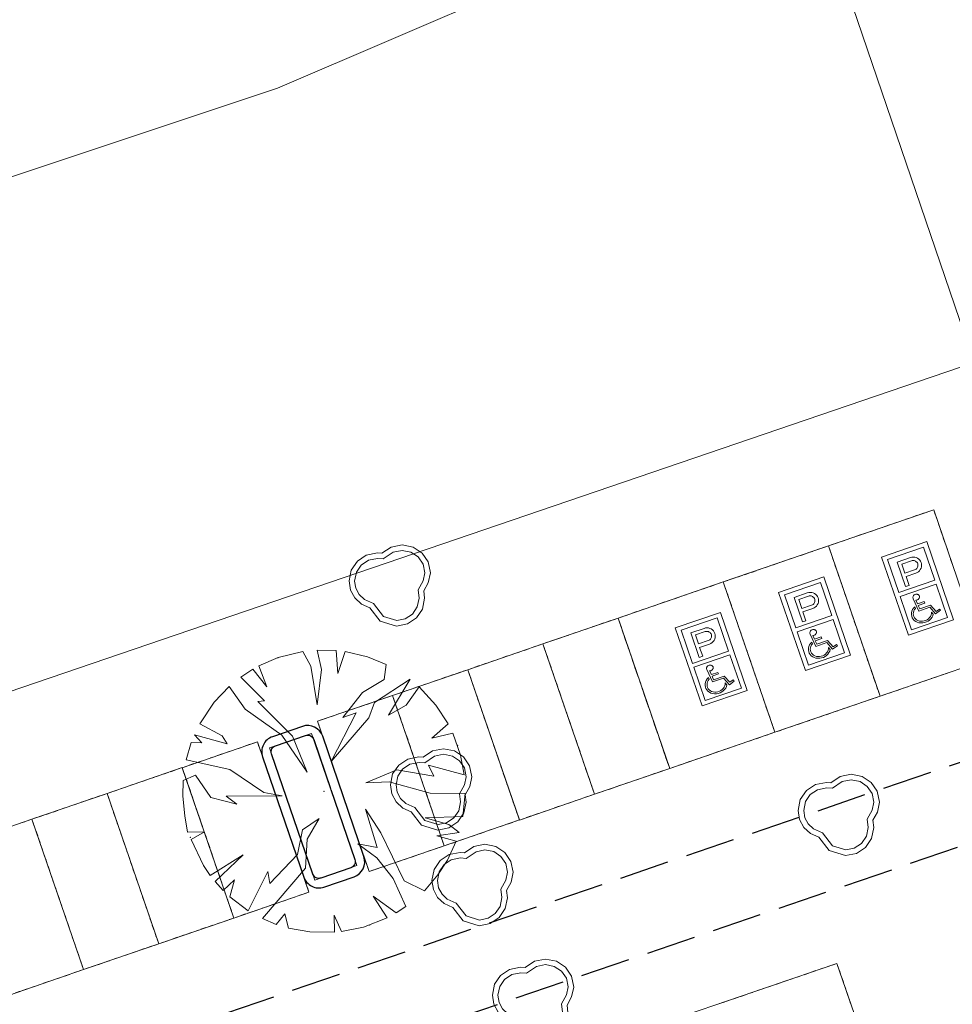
# Model space of a CAD drawing. Header units: metres. Extents: x 231584 to 239351, y 577231 to 577839.
# Tile 48 of 70: x 232095 to 232124, y 577577 to 577608. Entities that reach past the tile are written whole.
import ezdxf

# ---------------------------------------------------------------- set-up
doc = ezdxf.new("R2010")
doc.units = ezdxf.units.M
doc.header["$MEASUREMENT"] = 0
doc.linetypes.add('DGN Style 3', pattern=[21.796808, 15.569149, -6.227659])
for name, color, linetype, lineweight in [('N-WE-VH-KANTVERHARDING_FIETSPAD-G', 1, 'Continuous', 30), ('PDF_21 Buitenwanden', 8, 'Continuous', 0), ('PDF_23 Vloeren', 8, 'Continuous', 0), ('PDF_90 Terrein perceel', 8, 'Continuous', 0), ('s_BOOM', 7, 'Continuous', 0), ('T10', 7, 'Continuous', 0)]:
    doc.layers.add(name, color=color, linetype=linetype, lineweight=lineweight)

# ---------------------------------------------------------------- blocks, each defined once
blk = doc.blocks.new('BOOM')
at = {"lineweight": -2, "flags": 128}
blk.add_lwpolyline([(12.77, 3.98), (12.07, 7.4), (10.16, 10.19), (7.33, 12.08), (3.88, 12.77), (0.42, 12.07), (-2.48, 10.1), (-3.89, 10.21), (-7.35, 9.53), (-10.17, 7.64), (-12.08, 4.85), (-12.77, 1.43), (-12.3, -1.44), (-10.96, -3.92), (-8.89, -5.84), (-6.23, -7.04), (-2.99, -11.2), (2.09, -12.77), (5.54, -12.08), (8.37, -10.19), (10.27, -7.4), (10.97, -3.99), (10.67, -1.68), (12.1, 0.87), (12.77, 3.98)], dxfattribs=at)
blk.add_lwpolyline([(11.02, 3.99), (10.46, 6.72), (8.93, 8.95), (6.67, 10.47), (3.88, 11.02), (1.1, 10.46), (-2.02, 8.34), (-3.79, 8.48), (-6.68, 7.91), (-8.94, 6.39), (-10.47, 4.17), (-11.03, 1.4), (-10.65, -0.87), (-9.58, -2.85), (-7.93, -4.4), (-5.14, -5.66), (-1.97, -9.72), (2.18, -11), (4.87, -10.46), (7.14, -8.95), (8.66, -6.72), (9.24, -3.93), (8.89, -1.34), (10.48, 1.48)], close=True, dxfattribs=at)

msp = doc.modelspace()

# ---------------------------------------------------------------- linework, layer by layer
at = {"layer": 'N-WE-VH-KANTVERHARDING_FIETSPAD-G', "linetype": 'DGN Style 3', "ltscale": 0.1, "flags": 128}
for points in [[(232158.64, 577596.707), (232150.244, 577593.839), (232095.062, 577574.991)], [(232159.478, 577594.351), (232151.052, 577591.473), (232095.87, 577572.625)]]:
    msp.add_lwpolyline(points, dxfattribs=at)
at = {"layer": 'PDF_21 Buitenwanden', "lineweight": 30, "flags": 128}
msp.add_lwpolyline([(232102.918, 577585.854, 0.414375), (232102.608, 577585.221), (232103.903, 577581.446, 0.414375), (232104.536, 577581.136), (232105.48, 577581.459, 0.414), (232105.79, 577582.093), (232104.495, 577585.868, 0.414), (232103.861, 577586.178)], format="xyb", close=True, dxfattribs=at)
msp.add_lwpolyline([(232104.752, 577584.198), (232105.507, 577581.996, -0.414375), (232105.383, 577581.742), (232104.439, 577581.419, -0.414375), (232104.186, 577581.543), (232102.891, 577585.318, -0.414375), (232103.015, 577585.571), (232103.959, 577585.895, -0.414375), (232104.212, 577585.771), (232104.741, 577584.228)], format="xyb", dxfattribs=at)
at = {"layer": 'PDF_23 Vloeren', "lineweight": 13, "flags": 128}
msp.add_lwpolyline([(232104.251, 577581.354), (232105.572, 577581.807), (232104.147, 577585.96), (232102.826, 577585.506)], close=True, dxfattribs=at)
at = {"layer": 'PDF_90 Terrein perceel', "lineweight": 13}
for p, q in [((232123.027, 577592.753), (232123.175, 577592.804)), ((232123.248, 577592.829), (232123.395, 577592.88)), ((232122.144, 577592.45), (232122.291, 577592.501)), ((232122.364, 577592.526), (232122.512, 577592.577)), ((232122.585, 577592.602), (232122.733, 577592.652)), ((232122.807, 577592.678), (232122.954, 577592.728)), ((232123.755, 577592.756), (232123.805, 577592.609)), ((232123.831, 577592.535), (232123.881, 577592.388)), ((232121.26, 577592.147), (232121.407, 577592.197)), ((232121.481, 577592.222), (232121.628, 577592.273)), ((232121.702, 577592.298), (232121.849, 577592.349)), ((232121.923, 577592.374), (232122.07, 577592.425)), ((232123.907, 577592.314), (232123.957, 577592.167)), ((232120.597, 577591.919), (232120.744, 577591.97)), ((232120.818, 577591.995), (232120.965, 577592.045)), ((232121.039, 577592.071), (232121.186, 577592.121)), ((232123.982, 577592.093), (232124.033, 577591.946)), ((232124.058, 577591.872), (232124.109, 577591.725)), ((232119.503, 577591.545), (232119.651, 577591.595)), ((232119.724, 577591.62), (232119.872, 577591.671)), ((232119.945, 577591.696), (232120.092, 577591.747)), ((232120.479, 577591.544), (232120.428, 577591.691)), ((232124.134, 577591.652), (232124.184, 577591.504)), ((232118.62, 577591.241), (232118.767, 577591.291)), ((232118.84, 577591.317), (232118.988, 577591.368)), ((232119.061, 577591.393), (232119.209, 577591.443)), ((232119.282, 577591.469), (232119.429, 577591.519)), ((232120.555, 577591.322), (232120.504, 577591.47)), ((232120.631, 577591.102), (232120.58, 577591.249)), ((232124.21, 577591.43), (232124.261, 577591.283)), ((232117.736, 577590.938), (232117.883, 577590.988)), ((232117.957, 577591.013), (232118.104, 577591.064)), ((232118.178, 577591.089), (232118.325, 577591.14)), ((232118.399, 577591.165), (232118.546, 577591.215)), ((232120.706, 577590.881), (232120.656, 577591.028)), ((232117.294, 577590.786), (232117.441, 577590.837)), ((232117.515, 577590.862), (232117.662, 577590.912)), ((232120.782, 577590.66), (232120.732, 577590.807)), ((232115.979, 577590.336), (232116.126, 577590.386)), ((232116.2, 577590.411), (232116.348, 577590.462)), ((232116.421, 577590.487), (232116.568, 577590.538)), ((232116.642, 577590.563), (232116.789, 577590.613)), ((232117.176, 577590.411), (232117.125, 577590.558)), ((232117.252, 577590.189), (232117.201, 577590.337)), ((232120.858, 577590.439), (232120.808, 577590.586)), ((232120.934, 577590.218), (232120.884, 577590.365)), ((232114.875, 577589.956), (232115.022, 577590.007)), ((232115.095, 577590.032), (232115.243, 577590.082)), ((232115.317, 577590.108), (232115.464, 577590.159)), ((232115.537, 577590.184), (232115.685, 577590.235)), ((232115.758, 577590.26), (232115.905, 577590.31)), ((232117.327, 577589.968), (232117.277, 577590.116)), ((232121.01, 577589.997), (232120.96, 577590.144)), ((232113.991, 577589.653), (232114.138, 577589.703)), ((232114.212, 577589.729), (232114.359, 577589.779)), ((232114.433, 577589.805), (232114.58, 577589.855)), ((232114.654, 577589.88), (232114.801, 577589.931)), ((232117.403, 577589.748), (232117.353, 577589.895)), ((232121.086, 577589.776), (232121.035, 577589.924)), ((232121.162, 577589.555), (232121.111, 577589.702)), ((232113.178, 577589.374), (232113.325, 577589.425)), ((232113.399, 577589.45), (232113.546, 577589.5)), ((232113.873, 577589.278), (232113.822, 577589.425)), ((232117.479, 577589.527), (232117.428, 577589.674)), ((232117.555, 577589.306), (232117.504, 577589.453)), ((232121.237, 577589.334), (232121.187, 577589.481)), ((232112.295, 577589.07), (232112.442, 577589.121)), ((232112.515, 577589.146), (232112.662, 577589.197)), ((232112.736, 577589.222), (232112.883, 577589.273)), ((232112.957, 577589.298), (232113.105, 577589.349)), ((232113.846, 577589.356), (232113.896, 577589.209)), ((232113.949, 577589.056), (232113.898, 577589.203)), ((232113.922, 577589.135), (232113.972, 577588.988)), ((232117.631, 577589.085), (232117.581, 577589.232)), ((232121.313, 577589.113), (232121.263, 577589.261)), ((232111.632, 577588.843), (232111.779, 577588.894)), ((232111.852, 577588.919), (232112, 577588.969)), ((232112.074, 577588.995), (232112.221, 577589.045)), ((232114.024, 577588.835), (232113.974, 577588.983)), ((232113.997, 577588.914), (232114.048, 577588.767)), ((232117.707, 577588.864), (232117.656, 577589.011)), ((232117.783, 577588.643), (232117.732, 577588.79)), ((232121.389, 577588.892), (232121.338, 577589.04)), ((232121.465, 577588.672), (232121.414, 577588.819)), ((232110.377, 577588.413), (232110.524, 577588.464)), ((232110.598, 577588.489), (232110.745, 577588.54)), ((232110.819, 577588.565), (232110.966, 577588.615)), ((232111.04, 577588.641), (232111.187, 577588.691)), ((232111.513, 577588.468), (232111.463, 577588.615)), ((232114.1, 577588.615), (232114.05, 577588.762)), ((232114.073, 577588.693), (232114.124, 577588.546)), ((232114.176, 577588.394), (232114.125, 577588.541)), ((232114.149, 577588.472), (232114.199, 577588.325)), ((232117.858, 577588.422), (232117.808, 577588.57)), ((232121.541, 577588.45), (232121.49, 577588.598)), ((232109.493, 577588.109), (232109.64, 577588.16)), ((232109.714, 577588.185), (232109.862, 577588.236)), ((232109.935, 577588.261), (232110.082, 577588.312)), ((232110.156, 577588.337), (232110.303, 577588.388)), ((232111.589, 577588.247), (232111.539, 577588.394)), ((232111.665, 577588.026), (232111.615, 577588.173)), ((232114.252, 577588.173), (232114.201, 577588.32)), ((232114.225, 577588.251), (232114.275, 577588.104)), ((232117.934, 577588.201), (232117.884, 577588.348)), ((232121.616, 577588.229), (232121.566, 577588.377)), ((232121.692, 577588.009), (232121.642, 577588.156)), ((232108.68, 577587.831), (232108.827, 577587.882)), ((232109.272, 577588.034), (232109.419, 577588.084)), ((232111.741, 577587.805), (232111.69, 577587.952)), ((232114.328, 577587.952), (232114.278, 577588.099)), ((232114.301, 577588.031), (232114.351, 577587.883)), ((232114.404, 577587.731), (232114.353, 577587.878)), ((232118.01, 577587.98), (232117.96, 577588.127)), ((232118.086, 577587.759), (232118.035, 577587.907)), ((232121.768, 577587.788), (232121.717, 577587.935)), ((232124.194, 577587.879), (232124.046, 577587.829)), ((232107.796, 577587.528), (232107.944, 577587.578)), ((232108.017, 577587.604), (232108.164, 577587.654)), ((232108.239, 577587.68), (232108.386, 577587.73)), ((232108.459, 577587.755), (232108.607, 577587.806)), ((232109.154, 577587.658), (232109.104, 577587.805)), ((232109.23, 577587.437), (232109.179, 577587.585)), ((232111.817, 577587.584), (232111.766, 577587.731)), ((232114.377, 577587.81), (232114.427, 577587.662)), ((232114.48, 577587.51), (232114.429, 577587.657)), ((232114.453, 577587.589), (232114.503, 577587.442)), ((232118.162, 577587.539), (232118.111, 577587.686)), ((232121.844, 577587.567), (232121.793, 577587.714)), ((232123.31, 577587.576), (232123.163, 577587.525)), ((232123.531, 577587.652), (232123.384, 577587.601)), ((232123.752, 577587.728), (232123.605, 577587.677)), ((232123.973, 577587.804), (232123.826, 577587.753)), ((232106.913, 577587.224), (232107.06, 577587.275)), ((232107.134, 577587.3), (232107.281, 577587.351)), ((232107.355, 577587.376), (232107.502, 577587.426)), ((232107.576, 577587.452), (232107.723, 577587.503)), ((232109.306, 577587.216), (232109.255, 577587.363)), ((232111.892, 577587.363), (232111.842, 577587.51)), ((232111.969, 577587.142), (232111.918, 577587.289)), ((232114.555, 577587.289), (232114.505, 577587.436)), ((232114.528, 577587.368), (232114.579, 577587.221)), ((232118.238, 577587.317), (232118.187, 577587.464)), ((232118.313, 577587.096), (232118.263, 577587.244)), ((232121.92, 577587.346), (232121.87, 577587.493)), ((232122.427, 577587.273), (232122.279, 577587.222)), ((232122.647, 577587.349), (232122.5, 577587.298)), ((232122.868, 577587.424), (232122.721, 577587.374)), ((232123.089, 577587.5), (232122.942, 577587.45)), ((232105.879, 577586.87), (232106.026, 577586.921)), ((232106.1, 577586.946), (232106.247, 577586.997)), ((232106.321, 577587.022), (232106.468, 577587.072)), ((232106.795, 577586.849), (232106.744, 577586.996)), ((232109.382, 577586.995), (232109.331, 577587.143)), ((232109.457, 577586.774), (232109.407, 577586.922)), ((232112.045, 577586.921), (232111.994, 577587.068)), ((232114.631, 577587.068), (232114.581, 577587.215)), ((232114.604, 577587.147), (232114.655, 577586.999)), ((232114.707, 577586.847), (232114.656, 577586.994)), ((232114.68, 577586.926), (232114.73, 577586.779)), ((232118.389, 577586.876), (232118.339, 577587.023)), ((232121.554, 577586.974), (232121.406, 577586.923)), ((232121.774, 577587.05), (232121.627, 577586.999)), ((232104.996, 577586.567), (232105.143, 577586.617)), ((232105.216, 577586.643), (232105.363, 577586.693)), ((232105.437, 577586.719), (232105.584, 577586.769)), ((232105.658, 577586.794), (232105.805, 577586.845)), ((232106.87, 577586.628), (232106.82, 577586.775)), ((232109.533, 577586.554), (232109.483, 577586.701)), ((232112.12, 577586.7), (232112.07, 577586.847)), ((232112.196, 577586.479), (232112.146, 577586.627)), ((232114.783, 577586.626), (232114.732, 577586.773)), ((232114.756, 577586.705), (232114.806, 577586.558)), ((232118.465, 577586.655), (232118.414, 577586.802)), ((232120.67, 577586.671), (232120.522, 577586.62)), ((232120.891, 577586.746), (232120.743, 577586.696)), ((232121.112, 577586.822), (232120.965, 577586.772)), ((232121.333, 577586.898), (232121.185, 577586.848)), ((232104.553, 577586.415), (232104.701, 577586.465)), ((232104.774, 577586.491), (232104.921, 577586.541)), ((232106.946, 577586.407), (232106.896, 577586.554)), ((232107.022, 577586.186), (232106.972, 577586.333)), ((232109.609, 577586.332), (232109.559, 577586.48)), ((232112.272, 577586.258), (232112.222, 577586.405)), ((232114.858, 577586.405), (232114.808, 577586.553)), ((232114.831, 577586.484), (232114.882, 577586.337)), ((232114.934, 577586.184), (232114.884, 577586.331)), ((232118.541, 577586.433), (232118.49, 577586.581)), ((232118.617, 577586.213), (232118.566, 577586.36)), ((232119.786, 577586.367), (232119.639, 577586.316)), ((232120.007, 577586.443), (232119.86, 577586.392)), ((232120.228, 577586.519), (232120.081, 577586.468)), ((232120.449, 577586.595), (232120.302, 577586.544)), ((232104.435, 577586.039), (232104.385, 577586.187)), ((232107.098, 577585.965), (232107.047, 577586.112)), ((232109.685, 577586.112), (232109.635, 577586.259)), ((232109.761, 577585.891), (232109.71, 577586.038)), ((232112.348, 577586.037), (232112.297, 577586.184)), ((232114.907, 577586.263), (232114.958, 577586.116)), ((232115.01, 577585.963), (232114.96, 577586.11)), ((232114.983, 577586.042), (232115.034, 577585.895)), ((232119.124, 577586.14), (232118.976, 577586.089)), ((232119.344, 577586.215), (232119.197, 577586.165)), ((232119.565, 577586.291), (232119.418, 577586.241)), ((232104.511, 577585.819), (232104.461, 577585.966)), ((232104.587, 577585.598), (232104.536, 577585.745)), ((232107.174, 577585.744), (232107.123, 577585.891)), ((232109.837, 577585.67), (232109.786, 577585.817)), ((232112.424, 577585.816), (232112.373, 577585.964)), ((232112.499, 577585.596), (232112.449, 577585.743)), ((232115.086, 577585.742), (232115.035, 577585.89)), ((232115.059, 577585.821), (232115.109, 577585.674)), ((232117.809, 577585.689), (232117.662, 577585.639)), ((232118.03, 577585.765), (232117.882, 577585.714)), ((232118.25, 577585.841), (232118.103, 577585.79)), ((232118.471, 577585.916), (232118.324, 577585.866)), ((232101.411, 577585.337), (232101.558, 577585.388)), ((232101.632, 577585.413), (232101.78, 577585.464)), ((232101.853, 577585.489), (232102, 577585.54)), ((232102.074, 577585.565), (232102.221, 577585.615)), ((232102.521, 577585.471), (232102.571, 577585.324)), ((232104.663, 577585.377), (232104.612, 577585.524)), ((232107.25, 577585.524), (232107.199, 577585.671)), ((232107.326, 577585.302), (232107.275, 577585.449)), ((232109.912, 577585.449), (232109.862, 577585.596)), ((232109.988, 577585.228), (232109.938, 577585.375)), ((232112.575, 577585.375), (232112.525, 577585.522)), ((232115.162, 577585.522), (232115.111, 577585.669)), ((232115.135, 577585.6), (232115.185, 577585.453)), ((232115.238, 577585.3), (232115.187, 577585.447)), ((232115.211, 577585.379), (232115.262, 577585.232)), ((232116.925, 577585.385), (232116.778, 577585.335)), ((232117.146, 577585.462), (232116.999, 577585.411)), ((232117.367, 577585.537), (232117.219, 577585.487)), ((232117.587, 577585.613), (232117.44, 577585.563)), ((232100.527, 577585.034), (232100.675, 577585.084)), ((232100.749, 577585.11), (232100.896, 577585.161)), ((232100.969, 577585.186), (232101.117, 577585.236)), ((232101.19, 577585.262), (232101.337, 577585.312)), ((232102.596, 577585.25), (232102.647, 577585.103)), ((232104.739, 577585.156), (232104.688, 577585.303)), ((232104.814, 577584.935), (232104.764, 577585.082)), ((232107.402, 577585.081), (232107.351, 577585.229)), ((232110.064, 577585.007), (232110.014, 577585.154)), ((232112.651, 577585.153), (232112.6, 577585.301)), ((232112.727, 577584.933), (232112.676, 577585.08)), ((232115.314, 577585.08), (232115.263, 577585.227)), ((232115.287, 577585.158), (232115.337, 577585.011)), ((232116.041, 577585.082), (232115.894, 577585.032)), ((232116.262, 577585.158), (232116.115, 577585.108)), ((232116.483, 577585.234), (232116.336, 577585.183)), ((232116.704, 577585.31), (232116.557, 577585.259)), ((232099.715, 577584.755), (232099.862, 577584.806)), ((232100.307, 577584.958), (232100.454, 577585.009)), ((232102.672, 577585.029), (232102.723, 577584.882)), ((232102.748, 577584.808), (232102.799, 577584.661)), ((232104.891, 577584.714), (232104.84, 577584.861)), ((232107.477, 577584.861), (232107.427, 577585.008)), ((232107.553, 577584.64), (232107.503, 577584.787)), ((232110.14, 577584.786), (232110.089, 577584.933)), ((232112.802, 577584.712), (232112.752, 577584.859)), ((232115.168, 577584.783), (232115.021, 577584.732)), ((232115.82, 577585.007), (232115.673, 577584.956)), ((232098.831, 577584.452), (232098.978, 577584.503)), ((232099.052, 577584.528), (232099.199, 577584.579)), ((232099.273, 577584.604), (232099.42, 577584.654)), ((232099.494, 577584.68), (232099.641, 577584.73)), ((232100.188, 577584.583), (232100.138, 577584.73)), ((232100.264, 577584.362), (232100.214, 577584.509)), ((232102.824, 577584.587), (232102.874, 577584.44)), ((232104.966, 577584.493), (232104.916, 577584.64)), ((232107.629, 577584.418), (232107.579, 577584.566)), ((232110.216, 577584.565), (232110.165, 577584.713)), ((232110.292, 577584.344), (232110.241, 577584.491)), ((232112.878, 577584.491), (232112.828, 577584.638)), ((232114.284, 577584.48), (232114.137, 577584.429)), ((232114.506, 577584.556), (232114.359, 577584.505)), ((232114.727, 577584.631), (232114.579, 577584.581)), ((232114.947, 577584.707), (232114.8, 577584.657)), ((232097.947, 577584.149), (232098.094, 577584.199)), ((232098.168, 577584.224), (232098.315, 577584.275)), ((232098.389, 577584.301), (232098.536, 577584.351)), ((232098.61, 577584.377), (232098.757, 577584.427)), ((232100.34, 577584.141), (232100.29, 577584.288)), ((232102.9, 577584.367), (232102.95, 577584.219)), ((232102.976, 577584.145), (232103.027, 577583.998)), ((232105.042, 577584.272), (232104.992, 577584.419)), ((232105.118, 577584.051), (232105.067, 577584.198)), ((232107.705, 577584.198), (232107.654, 577584.345)), ((232110.367, 577584.123), (232110.317, 577584.27)), ((232112.955, 577584.27), (232112.904, 577584.417)), ((232113.401, 577584.176), (232113.254, 577584.125)), ((232113.622, 577584.252), (232113.475, 577584.201)), ((232113.843, 577584.328), (232113.696, 577584.277)), ((232114.064, 577584.403), (232113.917, 577584.353)), ((232096.914, 577583.795), (232097.061, 577583.845)), ((232097.134, 577583.87), (232097.282, 577583.921)), ((232097.355, 577583.946), (232097.503, 577583.997)), ((232097.829, 577583.773), (232097.779, 577583.92)), ((232100.416, 577583.92), (232100.365, 577584.067)), ((232100.492, 577583.699), (232100.441, 577583.846)), ((232103.052, 577583.925), (232103.102, 577583.777)), ((232105.194, 577583.83), (232105.143, 577583.978)), ((232107.781, 577583.977), (232107.73, 577584.124)), ((232107.856, 577583.756), (232107.806, 577583.903)), ((232110.443, 577583.902), (232110.393, 577584.05)), ((232110.519, 577583.681), (232110.468, 577583.829)), ((232112.367, 577583.822), (232112.22, 577583.771)), ((232112.588, 577583.898), (232112.441, 577583.847)), ((232112.809, 577583.973), (232112.662, 577583.923)), ((232096.03, 577583.491), (232096.177, 577583.542)), ((232096.251, 577583.567), (232096.398, 577583.618)), ((232096.471, 577583.643), (232096.619, 577583.693)), ((232096.692, 577583.719), (232096.84, 577583.769)), ((232097.905, 577583.552), (232097.854, 577583.7)), ((232100.567, 577583.478), (232100.517, 577583.625)), ((232103.128, 577583.704), (232103.178, 577583.557)), ((232105.27, 577583.609), (232105.219, 577583.756)), ((232105.345, 577583.388), (232105.295, 577583.535)), ((232107.932, 577583.535), (232107.882, 577583.682)), ((232110.595, 577583.46), (232110.545, 577583.608)), ((232111.484, 577583.518), (232111.336, 577583.468)), ((232111.704, 577583.594), (232111.557, 577583.543)), ((232111.925, 577583.67), (232111.778, 577583.62)), ((232112.146, 577583.746), (232111.999, 577583.696)), ((232095.588, 577583.339), (232095.735, 577583.39)), ((232095.808, 577583.415), (232095.956, 577583.466)), ((232097.981, 577583.332), (232097.93, 577583.479)), ((232098.057, 577583.11), (232098.006, 577583.257)), ((232100.644, 577583.257), (232100.593, 577583.405)), ((232103.203, 577583.483), (232103.254, 577583.336)), ((232103.279, 577583.262), (232103.33, 577583.114)), ((232105.421, 577583.167), (232105.371, 577583.315)), ((232108.008, 577583.314), (232107.957, 577583.461)), ((232108.084, 577583.093), (232108.033, 577583.24)), ((232111.041, 577583.367), (232110.894, 577583.316)), ((232111.263, 577583.442), (232111.116, 577583.392)), ((232094.996, 577583.137), (232095.143, 577583.187)), ((232095.47, 577582.964), (232095.419, 577583.111)), ((232098.132, 577582.889), (232098.082, 577583.037)), ((232100.72, 577583.036), (232100.669, 577583.183)), ((232100.795, 577582.815), (232100.745, 577582.962)), ((232103.355, 577583.041), (232103.405, 577582.894)), ((232105.497, 577582.947), (232105.446, 577583.094)), ((232108.16, 577582.872), (232108.109, 577583.019)), ((232109.787, 577582.937), (232109.64, 577582.886)), ((232110.008, 577583.013), (232109.861, 577582.962)), ((232110.229, 577583.088), (232110.081, 577583.038)), ((232110.45, 577583.164), (232110.302, 577583.114)), ((232095.546, 577582.743), (232095.495, 577582.89)), ((232095.621, 577582.522), (232095.571, 577582.669)), ((232098.208, 577582.669), (232098.158, 577582.816)), ((232098.284, 577582.448), (232098.234, 577582.595)), ((232100.871, 577582.594), (232100.821, 577582.742)), ((232103.431, 577582.82), (232103.481, 577582.673)), ((232103.506, 577582.599), (232103.557, 577582.452)), ((232105.573, 577582.725), (232105.522, 577582.872)), ((232105.649, 577582.504), (232105.598, 577582.652)), ((232108.236, 577582.651), (232108.185, 577582.798)), ((232108.903, 577582.633), (232108.756, 577582.583)), ((232109.124, 577582.709), (232108.977, 577582.658)), ((232109.345, 577582.785), (232109.198, 577582.734)), ((232109.566, 577582.861), (232109.419, 577582.81)), ((232095.697, 577582.301), (232095.647, 577582.448)), ((232098.36, 577582.227), (232098.31, 577582.374)), ((232100.947, 577582.373), (232100.896, 577582.521)), ((232101.023, 577582.152), (232100.972, 577582.299)), ((232103.582, 577582.378), (232103.633, 577582.231)), ((232105.724, 577582.284), (232105.674, 577582.431)), ((232107.869, 577582.279), (232107.722, 577582.228)), ((232108.09, 577582.355), (232107.943, 577582.304)), ((232108.682, 577582.557), (232108.535, 577582.507)), ((232095.773, 577582.08), (232095.722, 577582.227)), ((232095.849, 577581.859), (232095.798, 577582.006)), ((232098.436, 577582.006), (232098.385, 577582.153)), ((232101.099, 577581.931), (232101.048, 577582.079)), ((232103.658, 577582.157), (232103.709, 577582.01)), ((232105.8, 577582.063), (232105.75, 577582.21)), ((232105.877, 577581.842), (232105.826, 577581.989)), ((232106.986, 577581.976), (232106.838, 577581.925)), ((232107.206, 577582.051), (232107.059, 577582.001)), ((232107.428, 577582.127), (232107.28, 577582.077)), ((232107.649, 577582.203), (232107.501, 577582.153)), ((232095.925, 577581.639), (232095.874, 577581.786)), ((232098.512, 577581.785), (232098.461, 577581.932)), ((232098.588, 577581.564), (232098.537, 577581.711)), ((232101.174, 577581.71), (232101.124, 577581.858)), ((232103.734, 577581.936), (232103.784, 577581.789)), ((232103.81, 577581.715), (232103.86, 577581.568)), ((232106.323, 577581.748), (232106.175, 577581.697)), ((232106.544, 577581.824), (232106.397, 577581.773)), ((232106.765, 577581.899), (232106.618, 577581.849)), ((232096.001, 577581.417), (232095.95, 577581.564)), ((232098.663, 577581.343), (232098.613, 577581.49)), ((232101.25, 577581.49), (232101.2, 577581.637)), ((232101.326, 577581.268), (232101.275, 577581.416)), ((232103.885, 577581.494), (232103.936, 577581.347)), ((232096.077, 577581.196), (232096.026, 577581.344)), ((232096.152, 577580.976), (232096.102, 577581.123)), ((232098.739, 577581.122), (232098.689, 577581.269)), ((232098.815, 577580.901), (232098.764, 577581.048)), ((232101.402, 577581.047), (232101.351, 577581.195)), ((232103.962, 577581.273), (232104.012, 577581.126)), ((232096.228, 577580.755), (232096.178, 577580.902)), ((232098.891, 577580.68), (232098.84, 577580.827)), ((232101.478, 577580.827), (232101.427, 577580.974)), ((232101.553, 577580.606), (232101.503, 577580.753)), ((232103.402, 577580.746), (232103.254, 577580.696)), ((232103.622, 577580.822), (232103.475, 577580.772)), ((232103.843, 577580.898), (232103.696, 577580.847)), ((232096.304, 577580.534), (232096.253, 577580.681)), ((232096.38, 577580.313), (232096.329, 577580.46)), ((232098.966, 577580.459), (232098.916, 577580.607)), ((232101.629, 577580.385), (232101.579, 577580.532)), ((232102.518, 577580.443), (232102.371, 577580.393)), ((232102.739, 577580.519), (232102.591, 577580.468)), ((232102.959, 577580.595), (232102.812, 577580.544)), ((232103.181, 577580.67), (232103.034, 577580.62)), ((232096.456, 577580.092), (232096.405, 577580.239)), ((232099.042, 577580.238), (232098.992, 577580.385)), ((232099.118, 577580.017), (232099.068, 577580.164)), ((232102.076, 577580.291), (232101.929, 577580.24)), ((232102.297, 577580.367), (232102.15, 577580.316)), ((232096.531, 577579.871), (232096.481, 577580.018)), ((232099.194, 577579.796), (232099.143, 577579.944)), ((232100.821, 577579.861), (232100.674, 577579.811)), ((232101.042, 577579.937), (232100.895, 577579.886)), ((232101.263, 577580.013), (232101.116, 577579.962)), ((232101.484, 577580.088), (232101.337, 577580.038)), ((232096.607, 577579.65), (232096.557, 577579.797)), ((232096.683, 577579.429), (232096.633, 577579.576)), ((232099.27, 577579.576), (232099.22, 577579.723)), ((232099.938, 577579.558), (232099.791, 577579.507)), ((232100.158, 577579.634), (232100.011, 577579.583)), ((232100.379, 577579.709), (232100.232, 577579.659)), ((232100.6, 577579.785), (232100.453, 577579.735)), ((232096.759, 577579.208), (232096.708, 577579.355)), ((232098.904, 577579.203), (232098.757, 577579.153)), ((232099.125, 577579.279), (232098.977, 577579.228)), ((232099.716, 577579.482), (232099.569, 577579.431)), ((232096.835, 577578.987), (232096.784, 577579.134)), ((232096.911, 577578.766), (232096.86, 577578.914)), ((232098.02, 577578.9), (232097.873, 577578.85)), ((232098.241, 577578.976), (232098.094, 577578.925)), ((232098.462, 577579.052), (232098.315, 577579.001)), ((232098.683, 577579.127), (232098.536, 577579.077)), ((232097.357, 577578.672), (232097.21, 577578.622)), ((232097.578, 577578.749), (232097.431, 577578.698)), ((232097.799, 577578.824), (232097.652, 577578.774)), ((232120.2, 577578.587), (232120.052, 577578.537)), ((232120.421, 577578.663), (232120.273, 577578.612)), ((232096.324, 577578.318), (232096.176, 577578.268)), ((232096.544, 577578.394), (232096.397, 577578.343)), ((232096.765, 577578.47), (232096.618, 577578.419)), ((232119.316, 577578.284), (232119.168, 577578.234)), ((232119.537, 577578.36), (232119.389, 577578.31)), ((232119.757, 577578.436), (232119.61, 577578.385)), ((232119.979, 577578.512), (232119.831, 577578.461)), ((232120.769, 577578.368), (232120.718, 577578.515)), ((232120.844, 577578.147), (232120.794, 577578.294)), ((232095.44, 577578.015), (232095.292, 577577.964)), ((232095.661, 577578.091), (232095.513, 577578.04)), ((232095.881, 577578.166), (232095.734, 577578.116)), ((232096.103, 577578.242), (232095.955, 577578.192)), ((232118.432, 577577.981), (232118.285, 577577.931)), ((232118.653, 577578.057), (232118.506, 577578.007)), ((232118.874, 577578.133), (232118.726, 577578.082)), ((232119.095, 577578.209), (232118.948, 577578.158)), ((232120.92, 577577.926), (232120.87, 577578.073)), ((232094.998, 577577.863), (232094.851, 577577.812)), ((232095.219, 577577.939), (232095.072, 577577.889)), ((232117.548, 577577.678), (232117.401, 577577.628)), ((232117.769, 577577.754), (232117.622, 577577.703)), ((232117.99, 577577.83), (232117.843, 577577.779)), ((232118.211, 577577.906), (232118.064, 577577.855)), ((232120.996, 577577.705), (232120.945, 577577.853)), ((232117.106, 577577.527), (232116.959, 577577.477)), ((232117.327, 577577.603), (232117.18, 577577.552)), ((232121.072, 577577.484), (232121.021, 577577.632))]:
    msp.add_line(p, q, dxfattribs=at)
at = {"layer": 'PDF_90 Terrein perceel', "color": 7, "lineweight": 13, "flags": 128}
msp.add_lwpolyline([(232086.7, 577584.549), (232087.67, 577581.708), (232079.294, 577578.849), (232078.324, 577581.69), (232078.325, 577581.69), (232057.725, 577642.053), (232104.35, 577657.965), (232124.95, 577597.603)], close=True, dxfattribs=at)
at = {"layer": 'PDF_90 Terrein perceel', "lineweight": 13, "flags": 128}
for points in [[(232120.166, 577591.772), (232120.229, 577591.793), (232120.376, 577591.844), (232120.376, 577591.843), (232123.679, 577592.977), (232125.299, 577588.259), (232121.996, 577587.125), (232120.376, 577591.843), (232121.996, 577587.125), (232125.299, 577588.259), (232123.679, 577592.977), (232120.376, 577591.843)], [(232123.469, 577592.905), (232123.532, 577592.927), (232123.679, 577592.977), (232123.73, 577592.83)], [(232120.427, 577591.696), (232120.376, 577591.843), (232120.523, 577591.894)], [(232117.124, 577590.563), (232117.073, 577590.71), (232120.376, 577591.844), (232117.073, 577590.71)], [(232121.996, 577587.125), (232120.376, 577591.844), (232121.996, 577587.125), (232121.848, 577587.075)], [(232118.693, 577585.992), (232117.073, 577590.711), (232113.77, 577589.577), (232115.39, 577584.859), (232113.77, 577589.577), (232117.073, 577590.711), (232118.693, 577585.992), (232118.545, 577585.942)], [(232116.863, 577590.639), (232116.926, 577590.66), (232117.073, 577590.711), (232117.073, 577590.71), (232117.22, 577590.761)], [(232111.26, 577588.716), (232111.263, 577588.717), (232111.411, 577588.768), (232111.411, 577588.767), (232113.77, 577589.577), (232115.39, 577584.859), (232113.03, 577584.049), (232111.411, 577588.767), (232113.03, 577584.049), (232115.39, 577584.859), (232113.77, 577589.577), (232111.411, 577588.767)], [(232113.62, 577589.526), (232113.623, 577589.527), (232113.77, 577589.577), (232113.82, 577589.43), (232113.77, 577589.577), (232113.917, 577589.628)], [(232109.102, 577587.811), (232109.051, 577587.958), (232111.411, 577588.768), (232109.051, 577587.958)], [(232111.461, 577588.62), (232111.411, 577588.767), (232111.558, 577588.818)], [(232113.03, 577584.049), (232111.411, 577588.768), (232113.03, 577584.049), (232112.883, 577583.999)], [(232106.742, 577587.001), (232106.692, 577587.149), (232109.051, 577587.958), (232106.692, 577587.149)], [(232108.901, 577587.907), (232108.904, 577587.908), (232109.051, 577587.958), (232109.051, 577587.958), (232109.199, 577588.008)], [(232110.671, 577583.24), (232109.051, 577587.958), (232110.671, 577583.24), (232110.524, 577583.189)], [(232122.205, 577587.197), (232122.143, 577587.176), (232121.996, 577587.125), (232121.945, 577587.272)], [(232108.311, 577582.431), (232105.952, 577581.621), (232104.333, 577586.339), (232106.692, 577587.149), (232108.311, 577582.431), (232105.952, 577581.621), (232104.333, 577586.339), (232106.692, 577587.149), (232108.311, 577582.431), (232108.164, 577582.38)], [(232106.542, 577587.098), (232106.545, 577587.098), (232106.692, 577587.149), (232106.692, 577587.149), (232106.839, 577587.199)], [(232104.383, 577586.192), (232104.333, 577586.339), (232104.48, 577586.39)], [(232115.599, 577584.931), (232115.537, 577584.909), (232115.39, 577584.859), (232118.693, 577585.992), (232115.39, 577584.859), (232115.339, 577585.006), (232115.39, 577584.859), (232115.242, 577584.808)], [(232118.902, 577586.064), (232118.84, 577586.042), (232118.693, 577585.992), (232118.642, 577586.139)], [(232099.935, 577584.831), (232099.938, 577584.832), (232100.086, 577584.883), (232100.086, 577584.882), (232102.445, 577585.692), (232104.065, 577580.974), (232101.705, 577580.164), (232100.086, 577584.882), (232101.705, 577580.164), (232104.065, 577580.974), (232102.445, 577585.692), (232100.086, 577584.882)], [(232102.295, 577585.641), (232102.298, 577585.642), (232102.445, 577585.692), (232102.495, 577585.545)], [(232097.777, 577583.926), (232097.726, 577584.073), (232100.086, 577584.883), (232097.726, 577584.073)], [(232100.136, 577584.735), (232100.086, 577584.882), (232100.233, 577584.933)], [(232101.705, 577580.164), (232100.086, 577584.883), (232101.705, 577580.164), (232101.558, 577580.114)], [(232113.18, 577584.1), (232113.178, 577584.099), (232113.03, 577584.049), (232112.98, 577584.196)], [(232095.417, 577583.116), (232095.367, 577583.263), (232097.726, 577584.073), (232095.367, 577583.263)], [(232097.576, 577584.022), (232097.579, 577584.023), (232097.726, 577584.073), (232097.726, 577584.073), (232097.874, 577584.123)], [(232099.346, 577579.355), (232097.726, 577584.073), (232099.346, 577579.355), (232099.199, 577579.304)], [(232093.058, 577582.307), (232093.008, 577582.454), (232095.367, 577583.264), (232093.008, 577582.454)], [(232095.217, 577583.212), (232095.22, 577583.213), (232095.367, 577583.264), (232095.367, 577583.263), (232095.514, 577583.314)], [(232096.987, 577578.546), (232095.367, 577583.264), (232096.987, 577578.546), (232096.839, 577578.495)], [(232110.821, 577583.291), (232110.818, 577583.29), (232110.671, 577583.239), (232110.621, 577583.387)], [(232108.461, 577582.481), (232108.459, 577582.481), (232108.312, 577582.43), (232108.261, 577582.577)], [(232106.102, 577581.672), (232106.1, 577581.671), (232105.952, 577581.621), (232105.902, 577581.768)], [(232104.014, 577581.121), (232104.065, 577580.974), (232103.917, 577580.923)], [(232101.855, 577580.215), (232101.853, 577580.214), (232101.705, 577580.164), (232101.655, 577580.311)], [(232099.496, 577579.406), (232099.493, 577579.405), (232099.346, 577579.354), (232099.296, 577579.502)], [(232097.136, 577578.596), (232097.134, 577578.596), (232096.987, 577578.545), (232096.936, 577578.692)], [(232121.502, 577576.23), (232121.501, 577576.232), (232121.451, 577576.379), (232120.641, 577578.739), (232115.922, 577577.121), (232116.732, 577574.762), (232121.451, 577576.379), (232116.732, 577574.762), (232115.922, 577577.121), (232120.641, 577578.739), (232121.451, 577576.379)], [(232120.693, 577578.589), (232120.692, 577578.591), (232120.641, 577578.739), (232120.494, 577578.688)]]:
    msp.add_lwpolyline(points, dxfattribs=at)
for points in [[(232122.045, 577591.493), (232122.886, 577589.041), (232124.302, 577589.526), (232123.46, 577591.979)], [(232122.228, 577591.419), (232123.361, 577591.807), (232123.719, 577590.765), (232122.586, 577590.376)], [(232123.719, 577590.765), (232123.361, 577591.807), (232122.228, 577591.419), (232122.586, 577590.376)], [(232122.535, 577591.337), (232122.799, 577590.566), (232122.905, 577590.602), (232122.81, 577590.881), (232123.115, 577590.986), (232123.158, 577591.005), (232123.198, 577591.03), (232123.232, 577591.063), (232123.26, 577591.1), (232123.281, 577591.141), (232123.295, 577591.185), (232123.301, 577591.23), (232123.298, 577591.276), (232123.287, 577591.319), (232123.268, 577591.361), (232123.243, 577591.399), (232123.211, 577591.431), (232123.173, 577591.457), (232123.131, 577591.477), (232123.086, 577591.489), (232123.039, 577591.493), (232122.992, 577591.489), (232122.947, 577591.478)], [(232122.982, 577591.375), (232123.008, 577591.381), (232123.035, 577591.383), (232123.062, 577591.381), (232123.088, 577591.374), (232123.112, 577591.362), (232123.134, 577591.347), (232123.152, 577591.329), (232123.168, 577591.307), (232123.178, 577591.283), (232123.185, 577591.258), (232123.186, 577591.231), (232123.182, 577591.205), (232123.175, 577591.18), (232123.163, 577591.157), (232123.146, 577591.135), (232123.127, 577591.117), (232123.104, 577591.102), (232123.079, 577591.091), (232122.774, 577590.986), (232122.676, 577591.27)], [(232121.996, 577587.125), (232118.693, 577585.992), (232117.073, 577590.71), (232118.693, 577585.992)], [(232118.811, 577590.383), (232119.652, 577587.931), (232121.068, 577588.417), (232120.226, 577590.869)], [(232118.994, 577590.309), (232120.127, 577590.698), (232120.484, 577589.655), (232119.352, 577589.267)], [(232120.484, 577589.655), (232120.127, 577590.698), (232118.994, 577590.309), (232119.352, 577589.267)], [(232122.628, 577590.254), (232123.76, 577590.643), (232124.118, 577589.6), (232122.986, 577589.212)], [(232124.118, 577589.6), (232123.76, 577590.643), (232122.628, 577590.254), (232122.986, 577589.212)], [(232119.3, 577590.227), (232119.565, 577589.457), (232119.67, 577589.493), (232119.575, 577589.771), (232119.881, 577589.876), (232119.924, 577589.895), (232119.963, 577589.921), (232119.998, 577589.953), (232120.026, 577589.99), (232120.047, 577590.031), (232120.06, 577590.075), (232120.066, 577590.12), (232120.063, 577590.166), (232120.053, 577590.21), (232120.034, 577590.251), (232120.008, 577590.289), (232119.976, 577590.321), (232119.938, 577590.348), (232119.896, 577590.367), (232119.852, 577590.379), (232119.805, 577590.384), (232119.758, 577590.38), (232119.712, 577590.368)], [(232123.039, 577590.184), (232123.213, 577589.797), (232123.559, 577589.916), (232123.741, 577589.709), (232123.894, 577589.821), (232123.859, 577589.861), (232123.754, 577589.783), (232123.582, 577589.978), (232123.248, 577589.864), (232123.197, 577589.976), (232123.398, 577590.045), (232123.382, 577590.094), (232123.176, 577590.024), (232123.123, 577590.142), (232123.141, 577590.144), (232123.159, 577590.148), (232123.175, 577590.155), (232123.19, 577590.165), (232123.204, 577590.176), (232123.215, 577590.189), (232123.224, 577590.204), (232123.23, 577590.22), (232123.233, 577590.235), (232123.232, 577590.251), (232123.229, 577590.266), (232123.223, 577590.281), (232123.214, 577590.294), (232123.203, 577590.305), (232123.189, 577590.314), (232123.174, 577590.321), (232123.156, 577590.325), (232123.139, 577590.327), (232123.121, 577590.325), (232123.103, 577590.321), (232123.087, 577590.315), (232123.071, 577590.306), (232123.057, 577590.294), (232123.046, 577590.282), (232123.037, 577590.267), (232123.03, 577590.251), (232123.027, 577590.235), (232123.027, 577590.22), (232123.03, 577590.204)], [(232119.748, 577590.265), (232119.774, 577590.271), (232119.801, 577590.274), (232119.828, 577590.271), (232119.854, 577590.264), (232119.878, 577590.253), (232119.899, 577590.238), (232119.918, 577590.219), (232119.933, 577590.197), (232119.944, 577590.174), (232119.95, 577590.148), (232119.951, 577590.122), (232119.948, 577590.096), (232119.941, 577590.071), (232119.928, 577590.047), (232119.912, 577590.026), (232119.892, 577590.007), (232119.87, 577589.992), (232119.845, 577589.981), (232119.539, 577589.876), (232119.442, 577590.16)], [(232115.567, 577589.271), (232116.408, 577586.818), (232117.824, 577587.304), (232116.983, 577589.756)], [(232123.611, 577589.721), (232123.6, 577589.676), (232123.58, 577589.632), (232123.552, 577589.592), (232123.518, 577589.557), (232123.477, 577589.527), (232123.432, 577589.503), (232123.383, 577589.486), (232123.333, 577589.478), (232123.282, 577589.476), (232123.233, 577589.483), (232123.186, 577589.498), (232123.144, 577589.521), (232123.108, 577589.549), (232123.079, 577589.584), (232123.058, 577589.623), (232123.044, 577589.665), (232123.04, 577589.71), (232123.044, 577589.755), (232123.058, 577589.8), (232123.08, 577589.842), (232123.109, 577589.881), (232123.086, 577589.933), (232123.047, 577589.891), (232123.016, 577589.843), (232122.995, 577589.793), (232122.983, 577589.74), (232122.981, 577589.688), (232122.99, 577589.636), (232123.008, 577589.588), (232123.035, 577589.543), (232123.071, 577589.504), (232123.115, 577589.472), (232123.164, 577589.448), (232123.218, 577589.431), (232123.276, 577589.424), (232123.335, 577589.425), (232123.393, 577589.436), (232123.45, 577589.455), (232123.504, 577589.482), (232123.551, 577589.516), (232123.593, 577589.557), (232123.627, 577589.603), (232123.651, 577589.653), (232123.667, 577589.704), (232123.612, 577589.766)], [(232115.751, 577589.197), (232116.883, 577589.585), (232117.241, 577588.543), (232116.108, 577588.154)], [(232117.241, 577588.543), (232116.883, 577589.585), (232115.751, 577589.197), (232116.108, 577588.154)], [(232119.394, 577589.145), (232120.526, 577589.533), (232120.884, 577588.491), (232119.751, 577588.102)], [(232120.884, 577588.491), (232120.526, 577589.533), (232119.394, 577589.145), (232119.751, 577588.102)], [(232116.057, 577589.114), (232116.321, 577588.344), (232116.427, 577588.38), (232116.331, 577588.658), (232116.637, 577588.763), (232116.68, 577588.782), (232116.72, 577588.808), (232116.754, 577588.84), (232116.782, 577588.877), (232116.803, 577588.918), (232116.817, 577588.963), (232116.822, 577589.008), (232116.819, 577589.053), (232116.809, 577589.097), (232116.79, 577589.139), (232116.764, 577589.176), (232116.732, 577589.208), (232116.695, 577589.235), (232116.653, 577589.254), (232116.607, 577589.266), (232116.561, 577589.271), (232116.514, 577589.267), (232116.468, 577589.255)], [(232116.504, 577589.152), (232116.53, 577589.159), (232116.557, 577589.161), (232116.584, 577589.159), (232116.61, 577589.151), (232116.634, 577589.14), (232116.656, 577589.125), (232116.674, 577589.106), (232116.689, 577589.085), (232116.7, 577589.061), (232116.706, 577589.035), (232116.708, 577589.009), (232116.705, 577588.983), (232116.697, 577588.958), (232116.684, 577588.934), (232116.668, 577588.913), (232116.649, 577588.894), (232116.626, 577588.879), (232116.601, 577588.869), (232116.295, 577588.764), (232116.198, 577589.047)], [(232119.805, 577589.074), (232119.978, 577588.688), (232120.325, 577588.806), (232120.507, 577588.599), (232120.659, 577588.711), (232120.625, 577588.751), (232120.519, 577588.674), (232120.348, 577588.869), (232120.014, 577588.754), (232119.963, 577588.867), (232120.164, 577588.936), (232120.147, 577588.985), (232119.942, 577588.914), (232119.888, 577589.033), (232119.906, 577589.034), (232119.924, 577589.039), (232119.941, 577589.046), (232119.956, 577589.055), (232119.969, 577589.067), (232119.981, 577589.08), (232119.99, 577589.094), (232119.995, 577589.11), (232119.998, 577589.126), (232119.998, 577589.142), (232119.995, 577589.157), (232119.989, 577589.172), (232119.98, 577589.184), (232119.968, 577589.196), (232119.954, 577589.205), (232119.939, 577589.211), (232119.922, 577589.216), (232119.905, 577589.217), (232119.887, 577589.216), (232119.869, 577589.212), (232119.852, 577589.205), (232119.837, 577589.196), (232119.823, 577589.185), (232119.811, 577589.172), (232119.802, 577589.157), (232119.796, 577589.142), (232119.793, 577589.126), (232119.792, 577589.11), (232119.795, 577589.095)], [(232120.376, 577588.611), (232120.365, 577588.566), (232120.345, 577588.523), (232120.318, 577588.483), (232120.283, 577588.447), (232120.242, 577588.417), (232120.197, 577588.393), (232120.149, 577588.377), (232120.098, 577588.368), (232120.048, 577588.367), (232119.998, 577588.374), (232119.952, 577588.389), (232119.91, 577588.411), (232119.874, 577588.44), (232119.845, 577588.474), (232119.823, 577588.513), (232119.81, 577588.556), (232119.806, 577588.6), (232119.81, 577588.646), (232119.823, 577588.69), (232119.845, 577588.733), (232119.875, 577588.771), (232119.851, 577588.824), (232119.813, 577588.781), (232119.782, 577588.734), (232119.76, 577588.683), (232119.749, 577588.631), (232119.747, 577588.578), (232119.755, 577588.527), (232119.773, 577588.478), (232119.801, 577588.434), (232119.837, 577588.395), (232119.88, 577588.363), (232119.93, 577588.338), (232119.984, 577588.322), (232120.042, 577588.314), (232120.101, 577588.316), (232120.159, 577588.326), (232120.216, 577588.345), (232120.269, 577588.372), (232120.317, 577588.407), (232120.359, 577588.448), (232120.392, 577588.493), (232120.417, 577588.543), (232120.433, 577588.595), (232120.378, 577588.656)], [(232103.094, 577588.337), (232102.493, 577588.08), (232102.74, 577587.422), (232102.305, 577587.977), (232101.921, 577587.726), (232102.669, 577586.978), (232102.455, 577586.954), (232103.545, 577585.868), (232104.007, 577584.739), (232103.212, 577585.902), (232102.065, 577586.721), (232101.554, 577587.427), (232101.088, 577586.935), (232100.635, 577586.259), (232101.339, 577585.878), (232101.497, 577585.635), (232100.468, 577585.918), (232100.697, 577585.658), (232100.369, 577585.67), (232100.208, 577585.129), (232101.578, 577584.821), (232102.643, 577584.098), (232103.221, 577583.999), (232101.467, 577583.992), (232101.802, 577583.735), (232100.985, 577583.95), (232100.498, 577584.649), (232100.11, 577584.481), (232100.1, 577583.987), (232100.164, 577583.372), (232100.248, 577582.856), (232100.788, 577582.868), (232100.364, 577582.623), (232100.754, 577581.817), (232100.965, 577581.503), (232102.001, 577582.145), (232101.12, 577581.306), (232101.372, 577581.027), (232101.726, 577581.359), (232101.584, 577580.827), (232102.157, 577580.394), (232102.775, 577581.619), (232102.831, 577581.242), (232103.703, 577582.16), (232103.859, 577582.932), (232104.382, 577583.284), (232104.01, 577582.637), (232103.951, 577581.726), (232102.607, 577580.144), (232103.036, 577579.964), (232103.305, 577580.292), (232103.422, 577579.845), (232104.095, 577579.725), (232104.864, 577579.716), (232104.852, 577580.253), (232105.084, 577579.738), (232105.772, 577579.88), (232106.515, 577580.171), (232106.084, 577580.849), (232106.802, 577580.327), (232107.11, 577580.529), (232106.708, 577581.409), (232106.192, 577582.049), (232105.595, 577582.488), (232106.204, 577582.375), (232105.837, 577583.585), (232106.318, 577582.835), (232107.056, 577581.331), (232107.687, 577581.019), (232108.11, 577581.515), (232108.409, 577581.979), (232108.687, 577582.579), (232108.08, 577582.746), (232108.777, 577582.846), (232108.455, 577583.097), (232107.713, 577583.313), (232108.9, 577583.355), (232108.97, 577584.072), (232107.869, 577584.084), (232106.585, 577584.436), (232105.852, 577584.407), (232106.826, 577584.815), (232107.983, 577584.618), (232107.817, 577584.958), (232108.941, 577584.654), (232108.822, 577585.278), (232108.579, 577585.963), (232107.92, 577585.809), (232108.434, 577586.254), (232108.048, 577586.848), (232107.522, 577587.42), (232107.119, 577586.846), (232106.56, 577586.53), (232107.24, 577587.657), (232106.127, 577586.927), (232105.946, 577586.444), (232104.759, 577585.071), (232105.545, 577586.603), (232105.124, 577586.459), (232105.747, 577587.241), (232106.424, 577587.647), (232106.49, 577588.122), (232105.906, 577588.359), (232105.2, 577588.527), (232104.972, 577587.842), (232104.92, 577588.56), (232104.321, 577588.572), (232104.459, 577587.963), (232104.321, 577586.852), (232104.125, 577588.071), (232103.87, 577588.527)], [(232116.15, 577588.032), (232117.283, 577588.42), (232117.64, 577587.378), (232116.508, 577586.99)], [(232117.64, 577587.378), (232117.283, 577588.42), (232116.15, 577588.032), (232116.508, 577586.99)], [(232113.03, 577584.049), (232110.671, 577583.239), (232109.051, 577587.958), (232110.671, 577583.239)], [(232116.56, 577587.961), (232116.735, 577587.575), (232117.081, 577587.693), (232117.263, 577587.486), (232117.416, 577587.599), (232117.381, 577587.638), (232117.276, 577587.561), (232117.104, 577587.756), (232116.77, 577587.641), (232116.72, 577587.754), (232116.921, 577587.823), (232116.904, 577587.872), (232116.698, 577587.802), (232116.645, 577587.92), (232116.663, 577587.921), (232116.68, 577587.926), (232116.697, 577587.933), (232116.712, 577587.943), (232116.726, 577587.954), (232116.737, 577587.967), (232116.746, 577587.982), (232116.752, 577587.997), (232116.755, 577588.013), (232116.755, 577588.029), (232116.751, 577588.044), (232116.745, 577588.059), (232116.736, 577588.071), (232116.724, 577588.083), (232116.711, 577588.092), (232116.695, 577588.099), (232116.678, 577588.103), (232116.661, 577588.104), (232116.643, 577588.103), (232116.625, 577588.099), (232116.608, 577588.092), (232116.593, 577588.083), (232116.579, 577588.072), (232116.567, 577588.059), (232116.558, 577588.044), (232116.552, 577588.029), (232116.549, 577588.013), (232116.549, 577587.997), (232116.551, 577587.982)], [(232117.132, 577587.498), (232117.121, 577587.453), (232117.102, 577587.41), (232117.074, 577587.37), (232117.039, 577587.334), (232116.999, 577587.305), (232116.953, 577587.281), (232116.905, 577587.264), (232116.854, 577587.255), (232116.804, 577587.254), (232116.755, 577587.261), (232116.708, 577587.276), (232116.667, 577587.298), (232116.63, 577587.327), (232116.601, 577587.361), (232116.579, 577587.4), (232116.566, 577587.443), (232116.562, 577587.487), (232116.566, 577587.533), (232116.58, 577587.578), (232116.602, 577587.62), (232116.631, 577587.658), (232116.608, 577587.711), (232116.569, 577587.668), (232116.538, 577587.621), (232116.517, 577587.57), (232116.505, 577587.518), (232116.503, 577587.465), (232116.511, 577587.414), (232116.53, 577587.365), (232116.557, 577587.321), (232116.593, 577587.282), (232116.636, 577587.25), (232116.686, 577587.225), (232116.74, 577587.209), (232116.798, 577587.201), (232116.857, 577587.203), (232116.916, 577587.213), (232116.972, 577587.232), (232117.025, 577587.259), (232117.074, 577587.294), (232117.114, 577587.335), (232117.148, 577587.381), (232117.173, 577587.43), (232117.188, 577587.482), (232117.135, 577587.544)], [(232110.671, 577583.24), (232108.312, 577582.43), (232106.692, 577587.149), (232108.312, 577582.43)], [(232101.705, 577580.164), (232099.346, 577579.354), (232097.726, 577584.073), (232099.346, 577579.354)], [(232099.346, 577579.355), (232096.987, 577578.545), (232095.367, 577583.263), (232096.987, 577578.545)], [(232096.987, 577578.546), (232094.627, 577577.736), (232093.008, 577582.454), (232094.627, 577577.736)]]:
    msp.add_lwpolyline(points, close=True, dxfattribs=at)
at = {"layer": 'PDF_90 Terrein perceel', "lineweight": 13}
for p in [(232103.094, 577588.337), (232108.73, 577585.58), (232104.534, 577584.14), (232104.534, 577584.14), (232100.337, 577582.701), (232105.973, 577579.944)]:
    msp.add_point(p, dxfattribs=at)
at = {"layer": 'T10', "flags": 128}
msp.add_lwpolyline([(232072.527, 577593.738), (232086.024, 577600.528), (232103.077, 577606.213), (232113.929, 577610.864), (232117.805, 577613.964), (232119.096, 577617.84), (232119.096, 577622.233), (232116.771, 577629.209), (232111.345, 577643.42), (232105.661, 577658.923)], dxfattribs=at)

# ---------------------------------------------------------------- block references
at = {"layer": 's_BOOM', "xscale": 0.1, "yscale": 0.1, "zscale": 0.1}
for p in [(232106.6, 577590.6), (232107.9, 577584.2), (232120.7, 577583.4), (232109.2, 577581.2), (232111.1, 577577.6)]:
    msp.add_blockref('BOOM', p, dxfattribs=at)

doc.saveas('drawing.dxf')
